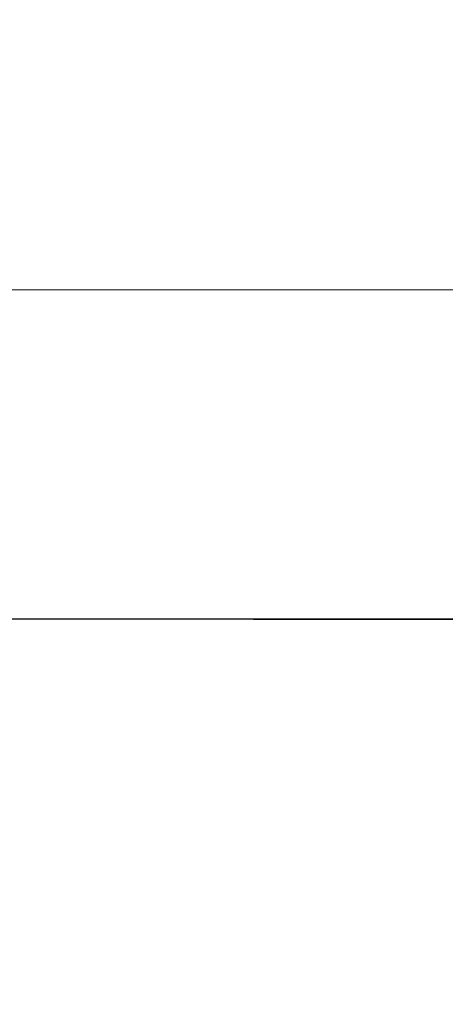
# Model space of a CAD drawing. Header units: centimetres. Extents: x -1631 to 1829, y -257 to 3158.
# Tile 24 of 128: x -518 to -477, y 1436 to 1530. Entities that reach past the tile are written whole.
import ezdxf

# ---------------------------------------------------------------- set-up
doc = ezdxf.new("R2010")
doc.units = ezdxf.units.CM
doc.linetypes.add('Dash', pattern=[60, 30, -30])
doc.layers.add('A-DETL', color=90, linetype='Continuous', lineweight=9)
doc.layers.add('A-DETL-THIN', color=151, linetype='Continuous', lineweight=9)

msp = doc.modelspace()

# ---------------------------------------------------------------- linework, layer by layer
at = {"layer": 'A-DETL', "linetype": 'Dash', "lineweight": 25}
for points, knots in [([(-552.773, 2638.575), (-478.908, 2638.575), (-476.079, 2638.575), (-439.123, 2638.575), (-439.123, 2601.619), (-439.123, 2598.79), (-439.123, 2573.539), (-439.123, 1655.824), (-439.123, 1618.868), (-439.123, 1616.04), (-439.123, 1512.359), (-439.123, 1509.531), (-439.123, 1472.575), (-476.079, 1472.575), (-478.908, 1472.575), (-555.623, 1472.575)], [0, 0, 0, 0, 1.242892, 2.082132, 2.921372, 3.63261, 13.975949, 24.692511, 35.163852, 36.732804, 37.928533, 39.497485, 40.336725, 41.175965, 42.450024, 42.450024, 42.450024, 42.450024]), ([(-555.623, 1472.575), (-478.908, 1472.575), (-476.079, 1472.575), (-439.123, 1472.575), (-439.123, 1435.619), (-439.123, 1432.79), (-439.123, 1329.11), (-439.123, 1326.281), (-439.123, 1289.326), (-402.167, 1289.326), (-399.339, 1289.326), (54.377, 1289.326), (347.204, 1289.326), (391.666, 1289.326), (418.55, 1316.21), (413.877, 1393.928), (413.877, 1663.126)], [0, 0, 0, 0, 1.274059, 2.1133, 2.95254, 4.521491, 5.717221, 7.286172, 8.125412, 8.964652, 14.361634, 22.556861, 31.207392, 35.311818, 37.065318, 41.276562, 41.276562, 41.276562, 41.276562]), ([(-561.623, 233.023), (-511.606, 233.023), (-497.781, 233.023), (-439.123, 233.023), (-439.123, 251.363), (-439.123, 296.623), (-439.123, 1289.326), (-439.123, 1326.281), (-439.123, 1329.11), (-439.123, 1432.79), (-439.123, 1435.619), (-439.123, 1472.575), (-476.079, 1472.575), (-478.908, 1472.575), (-555.623, 1472.575)], [0, 0, 0, 0, 1.339676, 2.332925, 3.669947, 15.221807, 26.977257, 38.268666, 39.837617, 41.033347, 42.602298, 43.441538, 44.280778, 45.554838, 45.554838, 45.554838, 45.554838]), ([(-555.623, 1472.575), (-478.908, 1472.575), (-450.623, 1472.575), (-439.123, 1472.575), (-439.123, 1461.075), (-439.123, 1432.79), (-439.123, 1329.11), (-439.123, 1326.281), (-439.123, 1289.326), (-402.167, 1289.326), (-399.339, 1289.326), (54.377, 1289.326), (347.204, 1289.326), (391.666, 1289.326), (413.877, 1267.114), (413.877, 1211.148), (413.877, 1019.9)], [0, 0, 0, 0, 1.274059, 1.834911, 2.395763, 3.964714, 5.438832, 7.007784, 7.847024, 8.686264, 14.083246, 22.278473, 30.929004, 34.961158, 36.402966, 39.45005, 39.45005, 39.45005, 39.45005])]:
    msp.add_open_spline(points, degree=3, knots=knots, dxfattribs=at)
at = {"layer": 'A-DETL-THIN'}
msp.add_line((-1199.353, 1504.231), (-393.635, 1504.231), dxfattribs=at)

doc.saveas('drawing.dxf')
